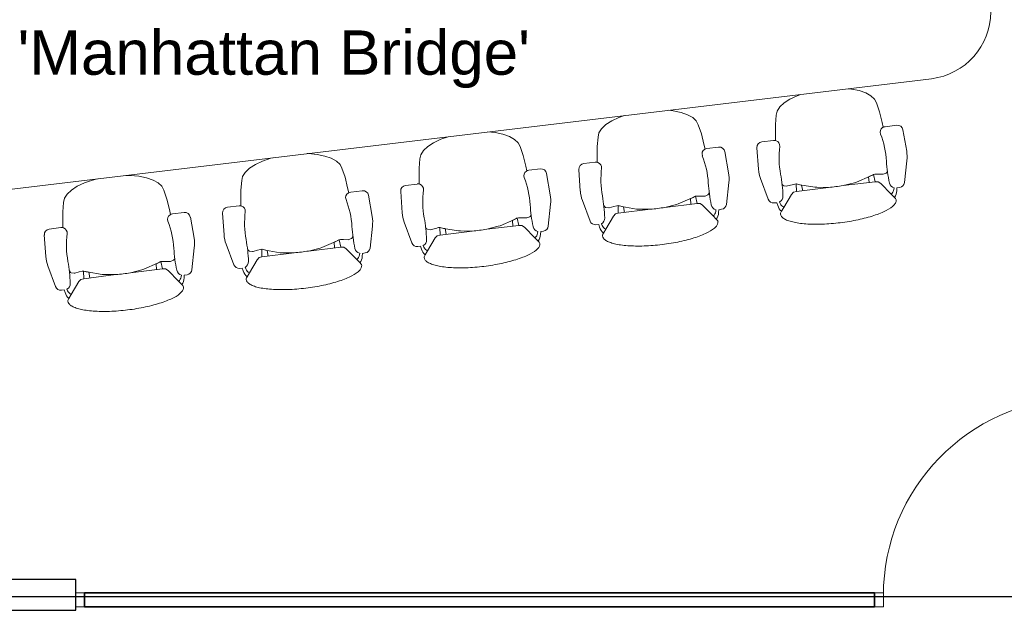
# Model space of a CAD drawing. Header units: inches. Extents: x -1 to 4727, y -3 to 1727.
# Tile 106 of 163: x 3414 to 3590, y 208 to 313. Entities that reach past the tile are written whole.
import ezdxf

# ---------------------------------------------------------------- set-up
doc = ezdxf.new("R2010")
doc.units = ezdxf.units.IN
doc.header["$LTSCALE"] = 42
doc.header["$MEASUREMENT"] = 0
doc.layers.get('0').update_dxf_attribs({"linetype": 'CONTINUOUS'})
for name, color, linetype in [('I-DOOR', 9, 'CONTINUOUS'), ('I-FURN-CONF', 9, 'CONTINUOUS'), ('I-GLAZ', 8, 'CONTINUOUS'), ('I-WALL', 8, 'CONTINUOUS'), ('Room Names & IDs', 7, 'CONTINUOUS'), ('triSpaceLayer', 7, 'CONTINUOUS')]:
    doc.layers.add(name, color=color, linetype=linetype)
doc.styles.add('PDF Helvetica', font='Helvetica.ttf')

# ---------------------------------------------------------------- blocks, each defined once
blk = doc.blocks.new('Door CW - Single - Offset Pivot Hinge - Single Swing - w Rails - Default - Interior CISCO-7565966-FURNITURE PLAN - FLOOR 09 - EAST')
at = {"lineweight": 9}
for p, q in [((14.38, 35.92), (16.37, 35.92)), ((14.38, 35.92), (14.38, 0)), ((16.37, 35.92), (16.37, 0)), ((16.44, 0.75), (17.94, 0.75)), ((17.19, 1.5), (17.19, 0)), ((14.38, 0), (16.37, 0))]:
    blk.add_line(p, q, dxfattribs=at)
for centre, radius in [((13.37, 32.42), 0.625), ((18.87, 32.42), 0.625), ((17.19, 0.75), 0.75)]:
    blk.add_circle(centre, radius, dxfattribs=at)
blk.add_arc((17.19, 0.75), 35.19, 91.7303, 180, dxfattribs=at)
blk = doc.blocks.new('Rectangular Mullion - IOC - Typical-7565963-FURNITURE PLAN - FLOOR 09 - EAST')
at = {"lineweight": 18}
for p, q in [((-0.78125, 1.25), (0.78125, 1.25)), ((-0.78125, -1.25), (-0.78125, 1.25)), ((0.78125, 1.25), (0.78125, -1.25)), ((0.78125, -1.25), (-0.78125, -1.25))]:
    blk.add_line(p, q, dxfattribs=at)
blk = doc.blocks.new('Rectangular Mullion - IOC - Typical-7565970-FURNITURE PLAN - FLOOR 09 - EAST')
at = {"lineweight": 18}
for p, q in [((-1.5625, 1.25), (0, 1.25)), ((-1.5625, -1.25), (-1.5625, 1.25)), ((0, 1.25), (0, -1.25)), ((0, -1.25), (-1.5625, -1.25))]:
    blk.add_line(p, q, dxfattribs=at)
blk = doc.blocks.new('CISCO Conference Units - Type 18_-4_ x 8_-6_-4341704-FURNITURE PLAN - FLOOR 09 - EAST')
at = {"lineweight": 9}
for p, q in [((-48.83, 113.57), (-21.23, -116.43)), ((-58.28, 39.72), (-54.59, 41.09)), ((-52.92, 41.45), (-49.09, 41.73)), ((-48.03, 40.85), (-47.77, 38.79)), ((-58.87, 38.19), (-58.92, 38.69)), ((-60.62, 37.47), (-60.41, 37.35)), ((-59.7, 36.93), (-60.41, 37.35)), ((-59.7, 36.93), (-57.4, 35.57)), ((-59.36, 38.03), (-58.87, 38.19)), ((-58.74, 37.7), (-59.03, 37.58)), ((-55.91, 36.4), (-55.84, 36.95)), ((-55.84, 36.95), (-55.75, 37.09)), ((-55.75, 37.09), (-55.5, 37.27)), ((-47.8, 38.44), (-46.9, 38.43)), ((-46.9, 38.43), (-44.97, 38.45)), ((-44.97, 38.45), (-43.28, 38.29)), ((-43.28, 38.29), (-42.54, 38.13)), ((-42.54, 38.13), (-41.8, 37.66)), ((-41.8, 37.66), (-41.08, 36.89)), ((-41.08, 36.89), (-40.41, 35.86)), ((-57.4, 35.57), (-57, 35.21)), ((-57, 35.21), (-56.88, 34.69)), ((-55.89, 36.28), (-55.91, 36.4)), ((-55.68, 35.49), (-55.89, 36.28)), ((-55.56, 34.97), (-55.68, 35.49)), ((-40.41, 35.86), (-39.81, 34.59)), ((-55.53, 34.73), (-56.88, 34.69)), ((-56.88, 34.69), (-56.15, 28.96)), ((-56.74, 33.59), (-55.73, 33.77)), ((-56.12, 31.43), (-55.68, 34.07)), ((-55.68, 34.07), (-55.52, 34.68)), ((-55.52, 34.68), (-55.56, 34.97)), ((-39.81, 34.59), (-39.29, 33.13)), ((-39.29, 33.13), (-39.07, 32.24)), ((-56.15, 28.96), (-56.14, 31.07)), ((-56.14, 31.07), (-56.12, 31.43)), ((-55.83, 26.39), (-55.15, 20.65)), ((-55.31, 24.34), (-55.83, 26.39)), ((-38.47, 26.41), (-38.61, 24.88)), ((-38.47, 27.22), (-38.47, 26.41)), ((-38.61, 24.88), (-38.89, 23.5)), ((-55.21, 24), (-55.31, 24.34)), ((-54.14, 21.54), (-55.21, 24)), ((-38.89, 23.5), (-39.3, 22.33)), ((-55.28, 21.75), (-54.26, 21.82)), ((-53.84, 20.99), (-54.14, 21.54)), ((-39.81, 21.41), (-40.41, 20.77)), ((-39.3, 22.33), (-39.81, 21.41)), ((-55.44, 19.67), (-57.35, 17.79)), ((-55.15, 20.12), (-55.44, 19.67)), ((-53.83, 20.93), (-55.15, 20.65)), ((-55.15, 20.65), (-55.15, 20.12)), ((-53.8, 20.7), (-53.84, 20.99)), ((-53.81, 19.34), (-53.8, 20.17)), ((-53.8, 19.22), (-53.81, 19.34)), ((-53.8, 20.17), (-53.8, 20.7)), ((-44.57, 19.44), (-45.44, 19.21)), ((-42.69, 19.88), (-44.57, 19.44)), ((-41.09, 20.44), (-42.69, 19.88)), ((-40.41, 20.77), (-41.09, 20.44)), ((-57.94, 17.22), (-57.35, 17.79)), ((-53.6, 18.71), (-53.8, 19.22)), ((-53.48, 18.59), (-53.6, 18.71)), ((-53.2, 18.47), (-53.48, 18.59)), ((-45.33, 18.88), (-45.07, 16.81)), ((-57.94, 17.22), (-58.12, 17.04)), ((-56.24, 16.77), (-56.76, 16.81)), ((-56.54, 17.33), (-56.23, 17.28)), ((-56.17, 16.28), (-56.24, 16.77)), ((-51.38, 14.99), (-55.29, 15.43)), ((-45.89, 15.7), (-49.68, 15.04)), ((-54.39, 7.96), (-50.7, 9.33)), ((-49.04, 9.69), (-45.2, 9.96)), ((-44.14, 9.09), (-43.89, 7.02)), ((-56.74, 5.71), (-56.53, 5.58)), ((-55.82, 5.17), (-56.53, 5.58)), ((-55.48, 6.27), (-54.99, 6.43)), ((-54.85, 5.94), (-55.14, 5.82)), ((-54.99, 6.43), (-55.04, 6.92)), ((-51.95, 5.18), (-51.87, 5.33)), ((-51.87, 5.33), (-51.62, 5.51)), ((-43.91, 6.67), (-43.01, 6.67)), ((-43.01, 6.67), (-41.08, 6.69)), ((-41.08, 6.69), (-39.39, 6.53)), ((-39.39, 6.53), (-38.66, 6.37)), ((-38.66, 6.37), (-37.92, 5.9)), ((-37.92, 5.9), (-37.2, 5.13)), ((-55.82, 5.17), (-53.51, 3.81)), ((-53.51, 3.81), (-53.11, 3.44)), ((-52.02, 4.64), (-51.95, 5.18)), ((-52.01, 4.52), (-52.02, 4.64)), ((-51.79, 3.72), (-52.01, 4.52)), ((-51.67, 3.21), (-51.79, 3.72)), ((-37.2, 5.13), (-36.52, 4.09)), ((-36.52, 4.09), (-35.92, 2.82)), ((-53.11, 3.44), (-52.99, 2.93)), ((-51.64, 2.97), (-52.99, 2.93)), ((-52.99, 2.93), (-52.26, -2.8)), ((-52.85, 1.82), (-51.85, 2.01)), ((-52.24, -0.34), (-51.8, 2.31)), ((-51.8, 2.31), (-51.63, 2.92)), ((-51.63, 2.92), (-51.67, 3.21)), ((-35.92, 2.82), (-35.41, 1.37)), ((-35.41, 1.37), (-35.33, 1.04)), ((-52.26, -2.8), (-52.25, -0.69)), ((-52.25, -0.69), (-52.24, -0.34)), ((-34.58, -5.15), (-34.58, -5.35)), ((-51.95, -5.38), (-51.27, -11.12)), ((-51.43, -7.42), (-51.95, -5.38)), ((-34.73, -6.89), (-35.01, -8.26)), ((-34.58, -5.35), (-34.73, -6.89)), ((-51.32, -7.76), (-51.43, -7.42)), ((-50.26, -10.23), (-51.32, -7.76)), ((-35.01, -8.26), (-35.41, -9.43)), ((-51.4, -10.01), (-50.38, -9.94)), ((-49.95, -10.78), (-50.26, -10.23)), ((-35.92, -10.35), (-36.53, -10.99)), ((-35.41, -9.43), (-35.92, -10.35)), ((-51.56, -12.09), (-53.47, -13.97)), ((-51.26, -11.64), (-51.56, -12.09)), ((-49.95, -10.83), (-51.27, -11.12)), ((-51.27, -11.12), (-51.26, -11.64)), ((-49.92, -11.07), (-49.95, -10.78)), ((-49.93, -12.42), (-49.91, -11.6)), ((-49.91, -11.6), (-49.92, -11.07)), ((-38.8, -11.88), (-40.68, -12.33)), ((-37.2, -11.32), (-38.8, -11.88)), ((-36.53, -10.99), (-37.2, -11.32)), ((-54.05, -14.55), (-53.47, -13.97)), ((-49.91, -12.54), (-49.93, -12.42)), ((-49.72, -13.05), (-49.91, -12.54)), ((-49.6, -13.17), (-49.72, -13.05)), ((-49.31, -13.29), (-49.6, -13.17)), ((-40.68, -12.33), (-41.55, -12.55)), ((-41.44, -12.89), (-41.19, -14.95)), ((-54.05, -14.55), (-54.23, -14.72)), ((-52.36, -14.99), (-52.87, -14.95)), ((-52.65, -14.44), (-52.35, -14.49)), ((-52.28, -15.49), (-52.36, -14.99)), ((-47.5, -16.77), (-51.41, -16.34)), ((-42.01, -16.06), (-45.79, -16.72)), ((-50.5, -23.8), (-46.81, -22.43)), ((-45.15, -22.07), (-41.32, -21.8)), ((-40.25, -22.67), (-40, -24.74)), ((-52.85, -26.05), (-52.64, -26.18)), ((-51.93, -26.6), (-52.64, -26.18)), ((-51.59, -25.5), (-51.1, -25.34)), ((-50.97, -25.83), (-51.25, -25.95)), ((-51.1, -25.34), (-51.15, -24.84)), ((-47.98, -26.43), (-47.73, -26.25)), ((-40.03, -25.09), (-39.12, -25.1)), ((-39.12, -25.1), (-37.2, -25.07)), ((-37.2, -25.07), (-35.51, -25.23)), ((-35.51, -25.23), (-34.77, -25.39)), ((-34.77, -25.39), (-34.03, -25.86)), ((-34.03, -25.86), (-33.31, -26.63)), ((-51.93, -26.6), (-49.62, -27.96)), ((-49.62, -27.96), (-49.23, -28.32)), ((-48.14, -27.13), (-48.07, -26.58)), ((-48.12, -27.24), (-48.14, -27.13)), ((-47.91, -28.04), (-48.12, -27.24)), ((-48.07, -26.58), (-47.98, -26.43)), ((-47.78, -28.55), (-47.91, -28.04)), ((-33.31, -26.63), (-32.64, -27.67)), ((-32.64, -27.67), (-32.03, -28.94)), ((-49.23, -28.32), (-49.1, -28.83)), ((-47.75, -28.79), (-49.1, -28.83)), ((-49.1, -28.83), (-48.38, -34.57)), ((-48.96, -29.94), (-47.96, -29.76)), ((-48.35, -32.1), (-47.91, -29.45)), ((-47.91, -29.45), (-47.75, -28.84)), ((-47.75, -28.84), (-47.78, -28.55)), ((-32.03, -28.94), (-31.57, -30.26)), ((-48.38, -34.57), (-48.37, -32.46)), ((-48.37, -32.46), (-48.35, -32.1)), ((-48.06, -37.14), (-47.38, -42.88)), ((-47.54, -39.19), (-48.06, -37.14)), ((-30.72, -37.35), (-30.84, -38.65)), ((-47.44, -39.53), (-47.54, -39.19)), ((-46.37, -41.99), (-47.44, -39.53)), ((-31.12, -40.03), (-31.52, -41.2)), ((-30.84, -38.65), (-31.12, -40.03)), ((-47.51, -41.77), (-46.49, -41.71)), ((-46.07, -42.54), (-46.37, -41.99)), ((-32.04, -42.11), (-32.64, -42.75)), ((-31.52, -41.2), (-32.04, -42.11)), ((-47.67, -43.86), (-49.58, -45.73)), ((-47.37, -43.41), (-47.67, -43.86)), ((-46.06, -42.59), (-47.38, -42.88)), ((-47.38, -42.88), (-47.37, -43.41)), ((-46.03, -42.83), (-46.07, -42.54)), ((-46.04, -44.19), (-46.02, -43.36)), ((-46.02, -43.36), (-46.03, -42.83)), ((-34.91, -43.65), (-36.79, -44.09)), ((-33.31, -43.08), (-34.91, -43.65)), ((-32.64, -42.75), (-33.31, -43.08)), ((-46.03, -44.3), (-46.04, -44.19)), ((-45.83, -44.82), (-46.03, -44.3)), ((-45.71, -44.94), (-45.83, -44.82)), ((-45.42, -45.05), (-45.71, -44.94)), ((-36.79, -44.09), (-37.66, -44.32)), ((-37.55, -44.65), (-37.3, -46.71)), ((-50.17, -46.31), (-50.34, -46.48)), ((-50.17, -46.31), (-49.58, -45.73)), ((-48.47, -46.76), (-48.99, -46.72)), ((-48.77, -46.2), (-48.46, -46.25)), ((-48.4, -47.25), (-48.47, -46.76)), ((-43.61, -48.54), (-47.52, -48.1)), ((-38.12, -47.82), (-41.91, -48.48)), ((-46.62, -55.57), (-42.93, -54.2)), ((-41.26, -53.83), (-37.43, -53.56)), ((-36.37, -54.44), (-36.11, -56.5)), ((-48.97, -57.82), (-48.75, -57.94)), ((-47.7, -57.26), (-47.21, -57.1)), ((-47.08, -57.59), (-47.37, -57.71)), ((-47.21, -57.1), (-47.26, -56.6)), ((-36.14, -56.85), (-35.24, -56.86)), ((-35.24, -56.86), (-33.31, -56.84)), ((-33.31, -56.84), (-31.62, -57)), ((-31.62, -57), (-30.89, -57.15)), ((-30.89, -57.15), (-30.14, -57.63)), ((-30.14, -57.63), (-29.42, -58.4)), ((-48.04, -58.36), (-48.75, -57.94)), ((-48.04, -58.36), (-45.74, -59.72)), ((-44.25, -58.89), (-44.18, -58.34)), ((-44.24, -59), (-44.25, -58.89)), ((-44.02, -59.8), (-44.24, -59)), ((-44.18, -58.34), (-44.09, -58.2)), ((-44.09, -58.2), (-43.85, -58.02)), ((-29.42, -58.4), (-28.75, -59.43)), ((-28.75, -59.43), (-28.15, -60.7)), ((-45.74, -59.72), (-45.34, -60.08)), ((-45.34, -60.08), (-45.22, -60.6)), ((-43.87, -60.56), (-45.22, -60.6)), ((-45.22, -60.6), (-44.49, -66.33)), ((-44.46, -63.86), (-44.02, -61.22)), ((-43.9, -60.32), (-44.02, -59.8)), ((-44.02, -61.22), (-43.86, -60.61)), ((-43.86, -60.61), (-43.9, -60.32)), ((-28.15, -60.7), (-27.8, -61.7)), ((-45.08, -61.7), (-44.07, -61.52)), ((-44.49, -66.33), (-44.48, -64.22)), ((-44.48, -64.22), (-44.46, -63.86)), ((-44.17, -68.9), (-43.49, -74.64)), ((-43.65, -70.95), (-44.17, -68.9)), ((-26.86, -69.46), (-26.95, -70.41)), ((-43.55, -71.29), (-43.65, -70.95)), ((-42.48, -73.75), (-43.55, -71.29)), ((-27.23, -71.79), (-27.64, -72.96)), ((-26.95, -70.41), (-27.23, -71.79)), ((-43.62, -73.54), (-42.61, -73.47)), ((-27.64, -72.96), (-28.15, -73.88)), ((-43.49, -75.17), (-43.79, -75.62)), ((-42.17, -74.36), (-43.49, -74.64)), ((-43.49, -74.64), (-43.49, -75.17)), ((-42.18, -74.3), (-42.48, -73.75)), ((-42.14, -74.59), (-42.18, -74.3)), ((-42.15, -75.95), (-42.14, -75.12)), ((-42.14, -75.12), (-42.14, -74.59)), ((-31.03, -75.41), (-32.91, -75.85)), ((-29.43, -74.85), (-31.03, -75.41)), ((-28.75, -74.51), (-29.43, -74.85)), ((-28.15, -73.88), (-28.75, -74.51)), ((-43.79, -75.62), (-45.69, -77.5)), ((-42.14, -76.07), (-42.15, -75.95)), ((-41.94, -76.58), (-42.14, -76.07)), ((-41.82, -76.7), (-41.94, -76.58)), ((-41.54, -76.81), (-41.82, -76.7)), ((-32.91, -75.85), (-33.78, -76.08)), ((-33.67, -76.41), (-33.41, -78.48)), ((-46.28, -78.07), (-46.46, -78.25)), ((-46.28, -78.07), (-45.69, -77.5)), ((-44.58, -78.52), (-45.1, -78.48)), ((-44.88, -77.96), (-44.57, -78.01)), ((-44.51, -79.01), (-44.58, -78.52)), ((-39.72, -80.3), (-43.63, -79.86)), ((-34.23, -79.58), (-38.02, -80.25)), ((-42.73, -87.33), (-39.04, -85.96)), ((-37.38, -85.6), (-33.54, -85.32)), ((-32.48, -86.2), (-32.23, -88.27)), ((-43.82, -89.02), (-43.33, -88.86)), ((-43.2, -89.35), (-43.48, -89.47)), ((-43.33, -88.86), (-43.38, -88.37)), ((-32.25, -88.62), (-31.35, -88.62)), ((-31.35, -88.62), (-29.42, -88.6)), ((-29.42, -88.6), (-27.73, -88.76)), ((-27.73, -88.76), (-27, -88.92)), ((-27, -88.92), (-26.26, -89.39)), ((-26.26, -89.39), (-25.54, -90.16)), ((-45.08, -89.58), (-44.87, -89.7)), ((-44.16, -90.12), (-44.87, -89.7)), ((-44.16, -90.12), (-41.85, -91.48)), ((-40.36, -90.65), (-40.3, -90.1)), ((-40.35, -90.77), (-40.36, -90.65)), ((-40.13, -91.57), (-40.35, -90.77)), ((-40.3, -90.1), (-40.21, -89.96)), ((-40.21, -89.96), (-39.96, -89.78)), ((-25.54, -90.16), (-24.86, -91.2)), ((-24.86, -91.2), (-24.26, -92.46)), ((-41.85, -91.48), (-41.45, -91.85)), ((-41.45, -91.85), (-41.33, -92.36)), ((-39.98, -92.32), (-41.33, -92.36)), ((-41.33, -92.36), (-40.6, -98.09)), ((-40.58, -95.63), (-40.14, -92.98)), ((-40.14, -92.98), (-39.98, -92.37)), ((-40.01, -92.08), (-40.13, -91.57)), ((-39.98, -92.37), (-40.01, -92.08)), ((-24.26, -92.46), (-24.02, -93.14)), ((-41.19, -93.47), (-40.19, -93.28)), ((-40.6, -98.09), (-40.59, -95.98)), ((-40.59, -95.98), (-40.58, -95.63)), ((-40.29, -100.67), (-39.61, -106.4)), ((-39.77, -102.71), (-40.29, -100.67)), ((-23.01, -101.57), (-23.07, -102.17)), ((-39.66, -103.05), (-39.77, -102.71)), ((-38.6, -105.51), (-39.66, -103.05)), ((-23.35, -103.55), (-23.75, -104.72)), ((-23.07, -102.17), (-23.35, -103.55)), ((-39.74, -105.3), (-38.72, -105.23)), ((-23.75, -104.72), (-24.26, -105.64)), ((-39.6, -106.93), (-39.9, -107.38)), ((-38.29, -106.12), (-39.61, -106.4)), ((-39.61, -106.4), (-39.6, -106.93)), ((-38.29, -106.07), (-38.6, -105.51)), ((-38.26, -106.36), (-38.29, -106.07)), ((-38.27, -107.71), (-38.25, -106.89)), ((-38.25, -106.89), (-38.26, -106.36)), ((-25.54, -106.61), (-27.14, -107.17)), ((-24.87, -106.28), (-25.54, -106.61)), ((-24.26, -105.64), (-24.87, -106.28)), ((-39.9, -107.38), (-41.81, -109.26)), ((-38.25, -107.83), (-38.27, -107.71)), ((-38.06, -108.34), (-38.25, -107.83)), ((-37.94, -108.46), (-38.06, -108.34)), ((-37.65, -108.58), (-37.94, -108.46)), ((-29.02, -107.62), (-29.89, -107.84)), ((-29.78, -108.18), (-29.53, -110.24)), ((-27.14, -107.17), (-29.02, -107.62)), ((-42.39, -109.84), (-42.57, -110.01)), ((-42.39, -109.84), (-41.81, -109.26)), ((-40.7, -110.28), (-41.21, -110.24)), ((-40.99, -109.73), (-40.69, -109.77)), ((-40.63, -110.78), (-40.7, -110.28)), ((-35.84, -112.06), (-39.75, -111.62)), ((-30.35, -111.35), (-34.13, -112.01))]:
    blk.add_line(p, q, dxfattribs=at)
for centre, radius, start, end in [((-52.5, 35.47), 6, 94.0643, 110.3925), ((-49.02, 40.73), 1, 7, 94.0643), ((-57.93, 38.79), 1, 110.3925, 185.698), ((-48.76, 38.67), 1, 339.4862, 7), ((-60.85, 37.08), 0.45, 59.4809, 96.3775), ((-58.87, 36.13), 1.96, 104.4331, 141.5669), ((-58.52, 36.37), 1.31, 112.9454, 154.8944), ((-57.74, 38.23), 1.13, 207.7831, 271.9363), ((-58.59, 63.3), 26.21, 271.9363, 280.5466), ((-50.86, 21.79), 16, 82.7341, 100.5466), ((-48.72, 38.6), 0.937, 262.7341, 342.4422), ((-33.16, 29.48), 22.97, 166.7776, 169.2357), ((-23.83, 31.62), 32.43, 184.709, 189.291), ((-33.4, 31.44), 22.97, 204.7643, 207.2224), ((-52.44, 34.62), 16, 273.4534, 291.2659), ((-46.29, 18.83), 0.937, 31.5578, 111.2659), ((-46.32, 18.75), 1, 7, 34.5138), ((-56.34, 18.62), 1.31, 219.1056, 261.0546), ((-55.14, 17.01), 1.13, 102.0637, 166.2169), ((-49.9, -7.52), 26.21, 93.4534, 102.0637), ((-58.43, 17.36), 0.45, 277.6225, 314.5191), ((-56.74, 18.77), 1.96, 232.4331, 269.5669), ((-55.18, 16.42), 1, 188.302, 263.6075), ((-46.07, 16.69), 1, 279.9357, 7), ((-50.71, 20.95), 6, 263.6075, 279.9357), ((-48.61, 3.71), 6, 94.0643, 110.3925), ((-45.13, 8.97), 1, 7, 94.0643), ((-54.04, 7.02), 1, 110.3925, 185.698), ((-44.88, 6.9), 1, 339.4862, 7), ((-56.97, 5.32), 0.45, 59.4809, 96.3775), ((-54.99, 4.36), 1.96, 104.4331, 141.5669), ((-54.63, 4.61), 1.31, 112.9454, 154.8944), ((-53.86, 6.46), 1.13, 207.7831, 271.9363), ((-54.7, 31.53), 26.21, 271.9363, 280.5466), ((-46.98, -9.97), 16, 82.7341, 100.5466), ((-44.83, 6.83), 0.937, 262.7341, 342.4422), ((-29.28, -2.28), 22.97, 166.7776, 169.2357), ((-19.94, -0.14), 32.43, 184.709, 189.291), ((-29.52, -0.32), 22.97, 204.7643, 207.2224), ((-48.55, 2.85), 16, 273.4534, 291.2659), ((-42.41, -12.93), 0.937, 31.5578, 111.2659), ((-52.45, -13.14), 1.31, 219.1056, 261.0546), ((-51.25, -14.75), 1.13, 102.0637, 166.2169), ((-46.01, -39.28), 26.21, 93.4534, 102.0637), ((-42.43, -13.01), 1, 7, 34.5138), ((-54.55, -14.4), 0.45, 277.6225, 314.5191), ((-52.86, -12.99), 1.96, 232.4331, 269.5669), ((-51.3, -15.34), 1, 188.302, 263.6075), ((-42.18, -15.07), 1, 279.9357, 7), ((-46.83, -10.81), 6, 263.6075, 279.9357), ((-44.72, -28.06), 6, 94.0643, 110.3925), ((-41.25, -22.8), 1, 7, 94.0643), ((-50.15, -24.74), 1, 110.3925, 185.698), ((-53.08, -26.44), 0.45, 59.4809, 96.3775), ((-51.1, -27.4), 1.96, 104.4331, 141.5669), ((-50.74, -27.15), 1.31, 112.9454, 154.8944), ((-49.97, -25.3), 1.13, 207.7831, 271.9363), ((-50.82, -0.23), 26.21, 271.9363, 280.5466), ((-43.09, -41.73), 16, 82.7341, 100.5466), ((-40.95, -24.93), 0.937, 262.7341, 342.4422), ((-40.99, -24.86), 1, 339.4862, 7), ((-25.39, -34.05), 22.97, 166.7776, 169.2357), ((-16.06, -31.9), 32.43, 184.709, 189.291), ((-25.63, -32.08), 22.97, 204.7643, 207.2224), ((-44.67, -28.91), 16, 273.4534, 291.2659), ((-38.52, -44.7), 0.937, 31.5578, 111.2659), ((-47.37, -46.52), 1.13, 102.0637, 166.2169), ((-42.12, -71.05), 26.21, 93.4534, 102.0637), ((-38.55, -44.77), 1, 7, 34.5138), ((-50.66, -46.16), 0.45, 277.6225, 314.5191), ((-48.97, -44.75), 1.96, 232.4331, 269.5669), ((-48.56, -44.91), 1.31, 219.1056, 261.0546), ((-47.41, -47.11), 1, 188.302, 263.6075), ((-38.29, -46.84), 1, 279.9357, 7), ((-42.94, -42.57), 6, 263.6075, 279.9357), ((-40.84, -59.82), 6, 94.0643, 110.3925), ((-37.36, -54.56), 1, 7, 94.0643), ((-46.27, -56.5), 1, 110.3925, 185.698), ((-49.19, -58.2), 0.45, 59.4809, 96.3775), ((-47.22, -59.16), 1.96, 104.4331, 141.5669), ((-46.86, -58.92), 1.31, 112.9454, 154.8944), ((-46.08, -57.06), 1.13, 207.7831, 271.9363), ((-46.93, -31.99), 26.21, 271.9363, 280.5466), ((-39.2, -73.5), 16, 82.7341, 100.5466), ((-37.06, -56.69), 0.937, 262.7341, 342.4422), ((-37.11, -56.62), 1, 339.4862, 7), ((-21.5, -65.81), 22.97, 166.7776, 169.2357), ((-12.17, -63.67), 32.43, 184.709, 189.291), ((-21.75, -63.85), 22.97, 204.7643, 207.2224), ((-43.48, -78.28), 1.13, 102.0637, 166.2169), ((-38.24, -102.81), 26.21, 93.4534, 102.0637), ((-40.78, -60.67), 16, 273.4534, 291.2659), ((-34.63, -76.46), 0.937, 31.5578, 111.2659), ((-34.66, -76.53), 1, 7, 34.5138), ((-46.77, -77.93), 0.45, 277.6225, 314.5191), ((-45.08, -76.52), 1.96, 232.4331, 269.5669), ((-44.68, -76.67), 1.31, 219.1056, 261.0546), ((-34.41, -78.6), 1, 279.9357, 7), ((-43.52, -78.87), 1, 188.302, 263.6075), ((-39.05, -74.34), 6, 263.6075, 279.9357), ((-36.95, -91.58), 6, 94.0643, 110.3925), ((-33.47, -86.32), 1, 7, 94.0643), ((-42.38, -88.27), 1, 110.3925, 185.698), ((-45.31, -89.97), 0.45, 59.4809, 96.3775), ((-43.33, -90.93), 1.96, 104.4331, 141.5669), ((-42.97, -90.68), 1.31, 112.9454, 154.8944), ((-42.2, -88.83), 1.13, 207.7831, 271.9363), ((-35.32, -105.26), 16, 82.7341, 100.5466), ((-33.18, -88.45), 0.937, 262.7341, 342.4422), ((-33.22, -88.39), 1, 339.4862, 7), ((-43.04, -63.76), 26.21, 271.9363, 280.5466), ((-17.62, -97.57), 22.97, 166.7776, 169.2357), ((-8.28, -95.43), 32.43, 184.709, 189.291), ((-17.86, -95.61), 22.97, 204.7643, 207.2224), ((-34.35, -134.57), 26.21, 93.4534, 102.0637), ((-36.89, -92.43), 16, 273.4534, 291.2659), ((-30.75, -108.22), 0.937, 31.5578, 111.2659), ((-30.77, -108.3), 1, 7, 34.5138), ((-42.89, -109.69), 0.45, 277.6225, 314.5191), ((-41.2, -108.28), 1.96, 232.4331, 269.5669), ((-40.79, -108.43), 1.31, 219.1056, 261.0546), ((-39.59, -110.04), 1.13, 102.0637, 166.2169), ((-30.52, -110.36), 1, 279.9357, 7), ((-39.64, -110.63), 1, 188.302, 263.6075), ((-35.17, -106.1), 6, 263.6075, 279.9357), ((-9.31, -115), 12, 186.8428, 270)]:
    blk.add_arc(centre, radius, start, end, dxfattribs=at)
for points in [[(-58.37, 16.92), (-58.52, 16.9), (-58.82, 16.95), (-59.46, 17.38), (-60.28, 18.54), (-61.19, 20.78), (-61.83, 23.17), (-62.23, 25.26), (-62.54, 27.42), (-62.71, 29.59), (-62.73, 31.61), (-62.67, 33.03), (-62.53, 34.3), (-62.33, 35.39), (-62.05, 36.29), (-61.72, 36.96), (-61.33, 37.39), (-61.05, 37.51), (-60.9, 37.53)], [(-54.49, -14.85), (-54.63, -14.86), (-54.94, -14.82), (-55.57, -14.38), (-56.39, -13.22), (-57.31, -10.98), (-57.94, -8.59), (-58.34, -6.5), (-58.65, -4.35), (-58.82, -2.18), (-58.84, -0.15), (-58.78, 1.26), (-58.65, 2.54), (-58.44, 3.63), (-58.17, 4.53), (-57.83, 5.2), (-57.45, 5.63), (-57.17, 5.75), (-57.02, 5.77)], [(-50.6, -46.61), (-50.75, -46.63), (-51.05, -46.58), (-51.69, -46.14), (-52.5, -44.99), (-53.42, -42.74), (-54.06, -40.35), (-54.45, -38.26), (-54.77, -36.11), (-54.94, -33.94), (-54.96, -31.91), (-54.9, -30.5), (-54.76, -29.23), (-54.55, -28.13), (-54.28, -27.24), (-53.95, -26.57), (-53.56, -26.13), (-53.28, -26.01), (-53.13, -25.99)], [(-46.71, -78.37), (-46.86, -78.39), (-47.16, -78.34), (-47.8, -77.91), (-48.62, -76.75), (-49.53, -74.51), (-50.17, -72.11), (-50.57, -70.03), (-50.88, -67.87), (-51.05, -65.7), (-51.07, -63.67), (-51.01, -62.26), (-50.87, -60.99), (-50.67, -59.89), (-50.39, -59), (-50.06, -58.33), (-49.67, -57.9), (-49.39, -57.78), (-49.24, -57.76)], [(-42.83, -110.13), (-42.97, -110.15), (-43.28, -110.1), (-43.91, -109.67), (-44.73, -108.51), (-45.65, -106.27), (-46.28, -103.88), (-46.68, -101.79), (-46.99, -99.64), (-47.16, -97.47), (-47.18, -95.44), (-47.12, -94.02), (-46.99, -92.75), (-46.78, -91.66), (-46.51, -90.76), (-46.17, -90.09), (-45.79, -89.66), (-45.51, -89.54), (-45.36, -89.52)]]:
    blk.add_open_spline(points, degree=3, knots=[-1, -1, -1, -1, -0.95, -0.9, -0.8, -0.7, -0.6, -0.55, -0.5, -0.4, -0.35, -0.3, -0.25, -0.2, -0.15, -0.1, -0.05, 0, 0, 0, 0], dxfattribs=at)

msp = doc.modelspace()

# ---------------------------------------------------------------- linework, layer by layer
at = {"layer": 'I-GLAZ'}
for points in [[(3425.98, 210.94), (3566.85, 210.94), (3566.85, 208.44), (3425.98, 208.44)], [(3566.85, 210.94), (3425.98, 210.94), (3425.98, 208.44), (3566.85, 208.44)], [(3566.85, 210.94), (3425.98, 210.94), (3425.98, 208.44), (3566.85, 208.44)]]:
    msp.add_lwpolyline(points, close=True, dxfattribs=at)
at = {"layer": 'I-WALL'}
for p, q in [((3424.41, 213.31), (3274.45, 213.31)), ((3424.41, 207.81), (3424.41, 213.31)), ((3218.34, 207.81), (3424.41, 207.81))]:
    msp.add_line(p, q, dxfattribs=at)
at = {"layer": 'triSpaceLayer'}
msp.add_lwpolyline([(3271.7, 210.25), (3610.63, 210.25), (3610.63, 271.37), (3637.24, 271.37), (3637.24, 407.17), (3638.49, 406.94), (3638.49, 454.56), (3475.43, 454.56), (3475.43, 453.38), (3271.7, 453.38)], close=True, dxfattribs=at)

# ---------------------------------------------------------------- block references
at = {"layer": 'I-DOOR'}
msp.add_blockref('Door CW - Single - Offset Pivot Hinge - Single Swing - w Rails - Default - Interior CISCO-7565966-FURNITURE PLAN - FLOOR 09 - EAST', (3586.41, 209.69), dxfattribs=at)
at = {"layer": 'I-DOOR', "lineweight": 9, "xscale": -1}
msp.add_blockref('Rectangular Mullion - IOC - Typical-7565963-FURNITURE PLAN - FLOOR 09 - EAST', (3567.63, 209.69), dxfattribs=at)
at = {"layer": 'I-FURN-CONF', "rotation": 89.99999999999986}
msp.add_blockref('CISCO Conference Units - Type 18_-4_ x 8_-6_-4341704-FURNITURE PLAN - FLOOR 09 - EAST', (3460.55, 323.81), dxfattribs=at)
at = {"layer": 'I-GLAZ', "lineweight": 9, "xscale": -1}
msp.add_blockref('Rectangular Mullion - IOC - Typical-7565970-FURNITURE PLAN - FLOOR 09 - EAST', (3424.41, 209.69), dxfattribs=at)

# ---------------------------------------------------------------- texts
at = {"layer": 'Room Names & IDs', "insert": (3414.05, 306.05), "char_height": 7.9024, "attachment_point": 4, "style": 'PDF Helvetica'}
msp.add_mtext("'Manhattan Bridge'", dxfattribs=at)

doc.saveas('drawing.dxf')
